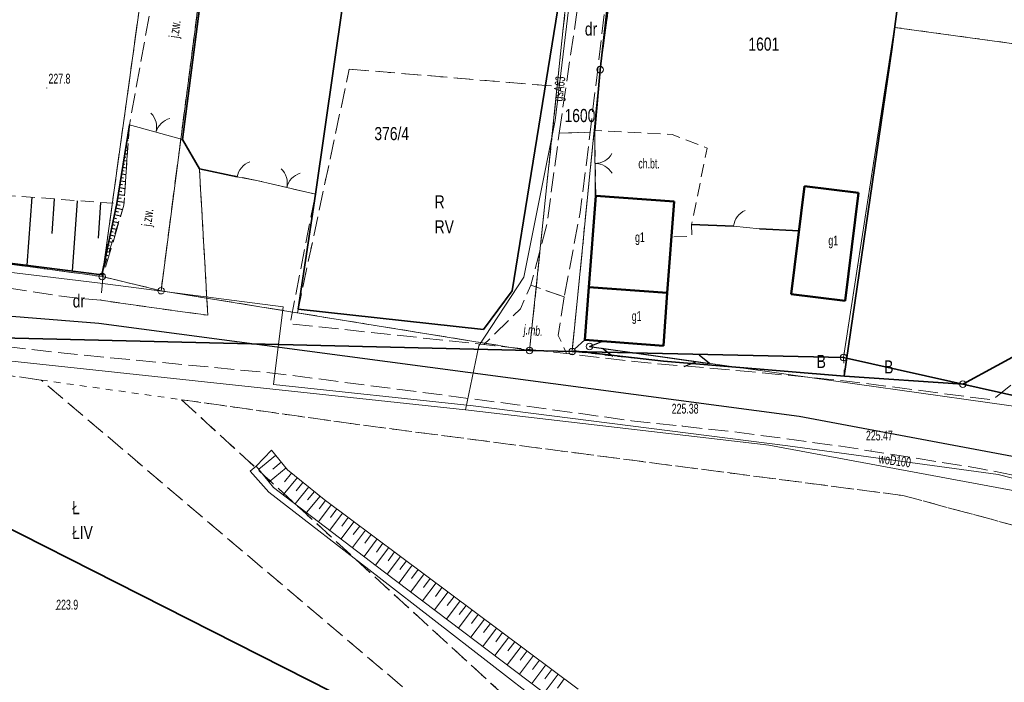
# Model space of a CAD drawing. Header units: metres. Extents: x 6590050 to 6616701, y 5542928 to 5566958.
# Tile 14 of 48: x 6598517 to 6598592, y 5546712 to 5546763. Entities that reach past the tile are written whole.
import ezdxf
from ezdxf.enums import TextEntityAlignment as Align

# ---------------------------------------------------------------- set-up
doc = ezdxf.new("R2010")
doc.units = ezdxf.units.M
doc.header["$MEASUREMENT"] = 0
for name, pattern in [('1.0_0.5', [1.5, 1, -0.5]), ('1.5_0.5', [2, 1.5, -0.5]), ('219-500', [0]), ('egba01_500', [0]), ('egkk-500', [2, 1.5, -0.5]), ('egug-500', [1, 0.5, -0.5]), ('otob_500', [0]), ('otof_500', [0]), ('sutp_500', [0])]:
    doc.linetypes.add(name, pattern=pattern)
doc.layers.get('0').update_dxf_attribs({"color": 2, "linetype": 'CONTINUOUS', "lineweight": 5})
for name, color, linetype in [('000 Inne (niezydentyfikowane)', 7, 'CONTINUOUS'), ('202-punkt graniczny', 7, 'CONTINUOUS'), ('203-punkt graniczny', 7, 'CONTINUOUS'), ('209-oznaczenie konturu klasyfikacyjnego', 7, 'CONTINUOUS'), ('210-oznaczenie konturu użytku gruntowego', 7, 'CONTINUOUS'), ('211-numer działki ewidencyjnej', 7, 'CONTINUOUS'), ('217-kontur klasyfikacyjny', 7, 'CONTINUOUS'), ('218-kontur użytku gruntowego', 7, 'CONTINUOUS'), ('219-działka ewidencyjna', 7, 'CONTINUOUS'), ('312-budynek ewidencyjny', 7, 'CONTINUOUS'), ('312-oznaczenie budynku ewidencyjnego-Atr117', 7, 'CONTINUOUS'), ('brama', 7, 'CONTINUOUS'), ('chodnik', 7, 'CONTINUOUS'), ('chodnik-Atr17', 7, 'CONTINUOUS'), ('furtka', 7, 'CONTINUOUS'), ('Granica arkusza mapy', 7, 'CONTINUOUS'), ('jezdnia', 7, 'CONTINUOUS'), ('jezdnia-Atr17', 7, 'CONTINUOUS'), ('ogrodzenie trwałe', 7, 'CONTINUOUS'), ('Oś ulicy', 7, 'CONTINUOUS'), ('pikieta naturalna', 7, 'CONTINUOUS'), ('pikieta naturalna-Atr2', 7, 'CONTINUOUS'), ('pikieta sztuczna', 7, 'CONTINUOUS'), ('pikieta sztuczna-Atr2', 7, 'CONTINUOUS'), ('przewód gazowy', 7, 'CONTINUOUS'), ('przewód gazowy-Atr1', 7, 'CONTINUOUS'), ('przewód telekomunikacyjny napowietrzny', 7, 'CONTINUOUS'), ('przewód wodociągowy', 7, 'CONTINUOUS'), ('przewód wodociągowy-Atr1', 7, 'CONTINUOUS'), ('skarpa nieumocniona', 7, 'CONTINUOUS'), ('skarpa umocniona', 7, 'CONTINUOUS'), ('słup przewodów napowietrznych', 7, 'CONTINUOUS'), ('woda płynąca', 7, 'CONTINUOUS')]:
    doc.layers.add(name, color=color, linetype=linetype)
doc.styles.get("Standard").update_dxf_attribs({"font": 'Working1250', "width": 0.75})
doc.linetypes.add('902-500', pattern='A,3.75,0,[1,ksztalty.shx,S=0.5,R=0,X=0,Y=0],3.75', length=7.5)

# ---------------------------------------------------------------- blocks, each defined once
blk = doc.blocks.new('202')
at = {"color": 0, "linetype": 'Continuous', "lineweight": 0}
blk.add_circle((0, 0), 0.25, dxfattribs=at)
blk = doc.blocks.new('203')
at = {"linetype": 'Continuous', "lineweight": 0}
h = blk.add_hatch(color=0, dxfattribs=at)
edge = h.paths.add_edge_path()
edge.add_arc((0, 0), 0.045, 0, 360)
blk = doc.blocks.new('PW01')
at = {"linetype": 'Continuous', "lineweight": 13}
h = blk.add_hatch(color=0, dxfattribs=at)
edge = h.paths.add_edge_path()
edge.add_arc((0, 0), 0.045, 0, 360)
blk = doc.blocks.new('US15')
at = {"color": 0, "linetype": 'Continuous', "lineweight": 13}
blk.add_circle((0, 0), 0.25, dxfattribs=at)
blk = doc.blocks.new('OK02')
at = {"color": 0, "linetype": 'Continuous', "lineweight": 0}
for centre, start, end in [((-1.5, 0), 0, 60), ((1.5, 0), 120, 180)]:
    blk.add_arc(centre, 1.5, start, end, dxfattribs=at)
blk = doc.blocks.new('OK04')
at = {"color": 0, "linetype": 'Continuous', "lineweight": 0}
blk.add_arc((1.5, 0.001), 1.5, 120, 180, dxfattribs=at)
blk = doc.blocks.new('SUTP')
at = {"color": 0, "linetype": 'Continuous'}
for p, q in [((0, 0), (0.866, 0.5)), ((0, 0), (9.232, 0)), ((1.866, -0.5), (1, 0)), ((7.366, -0.5), (8.232, 0)), ((9.232, 0), (8.366, 0.5))]:
    blk.add_line(p, q, dxfattribs=at)

msp = doc.modelspace()

# ---------------------------------------------------------------- linework, layer by layer
at = {"layer": '000 Inne (niezydentyfikowane)', "color": 7, "linetype": 'Continuous', "lineweight": 25, "flags": 128}
for points in [[(6598525.62, 5546753.99), (6598525.68, 5546753.98)], [(6598525.66, 5546754.25), (6598525.68, 5546754.25)], [(6598525.7, 5546754.51), (6598525.71, 5546754.51)], [(6598525.5, 5546753.21), (6598525.56, 5546753.2)], [(6598525.54, 5546753.47), (6598525.64, 5546753.46)], [(6598525.58, 5546753.73), (6598525.62, 5546753.73)], [(6598525.37, 5546752.44), (6598525.57, 5546752.4)], [(6598525.42, 5546752.69), (6598525.5, 5546752.68)], [(6598525.46, 5546752.95), (6598525.61, 5546752.93)], [(6598525.25, 5546751.66), (6598525.38, 5546751.64)], [(6598525.29, 5546751.92), (6598525.54, 5546751.88)], [(6598525.33, 5546752.18), (6598525.44, 5546752.16)], [(6598525.13, 5546750.88), (6598525.47, 5546750.83)], [(6598525.17, 5546751.14), (6598525.33, 5546751.11)], [(6598525.21, 5546751.4), (6598525.5, 5546751.35)], [(6598525, 5546750.1), (6598525.21, 5546750.07)], [(6598525.05, 5546750.36), (6598525.43, 5546750.3)], [(6598525.09, 5546750.62), (6598525.27, 5546750.59)], [(6598524.88, 5546749.32), (6598525.36, 5546749.25)], [(6598524.92, 5546749.58), (6598525.15, 5546749.55)], [(6598524.96, 5546749.84), (6598525.4, 5546749.77)], [(6598518.27, 5546749.1), (6598517.89, 5546743.91)], [(6598519.99, 5546748.98), (6598519.8, 5546746.33)], [(6598521.75, 5546748.84), (6598521.35, 5546743.47)], [(6598523.53, 5546748.71), (6598523.33, 5546745.98)], [(6598524.8, 5546748.81), (6598525.33, 5546748.72)], [(6598524.84, 5546749.06), (6598525.09, 5546749.03)], [(6598524.64, 5546748.03), (6598524.89, 5546747.98)], [(6598524.7, 5546748.29), (6598525.21, 5546748.18)], [(6598524.75, 5546748.55), (6598525.02, 5546748.49)], [(6598524.48, 5546747.26), (6598524.89, 5546747.18)], [(6598524.54, 5546747.52), (6598524.75, 5546747.47)], [(6598524.59, 5546747.78), (6598525.05, 5546747.68)], [(6598524.32, 5546746.49), (6598524.48, 5546746.46)], [(6598524.37, 5546746.75), (6598524.73, 5546746.67)], [(6598524.43, 5546747.01), (6598524.62, 5546746.97)], [(6598524.15, 5546745.72), (6598524.41, 5546745.67)], [(6598524.21, 5546745.98), (6598524.35, 5546745.95)], [(6598524.26, 5546746.24), (6598524.57, 5546746.17)], [(6598523.99, 5546744.95), (6598524.08, 5546744.93)], [(6598524.04, 5546745.21), (6598524.25, 5546745.17)], [(6598524.1, 5546745.47), (6598524.21, 5546745.44)], [(6598523.82, 5546744.18), (6598523.92, 5546744.16)], [(6598523.88, 5546744.44), (6598523.94, 5546744.43)], [(6598523.93, 5546744.7), (6598524.08, 5546744.66)], [(6598523.71, 5546743.67), (6598523.76, 5546743.66)], [(6598523.77, 5546743.93), (6598523.81, 5546743.92)]]:
    msp.add_lwpolyline(points, dxfattribs=at)
at = {"layer": '217-kontur klasyfikacyjny', "color": 92, "linetype": 'egkk-500', "lineweight": 18, "flags": 128}
for points in [[(6598534.3, 5546789.32), (6598528.14, 5546741.97)], [(6598584.12, 5546762.07), (6598586.95, 5546785.1)], [(6598564.73, 5546781.76), (6598561.65, 5546758.84)], [(6598558.37, 5546757.56), (6598560.35, 5546776.53)], [(6598523.65, 5546743.05), (6598528.04, 5546774.75)], [(6598580.22, 5546736.87), (6598584.12, 5546762.07)], [(6598538.54, 5546740.28), (6598542.5, 5546758.88)], [(6598542.5, 5546758.88), (6598558.37, 5546757.56)], [(6598561.65, 5546758.84), (6598559.51, 5546737.33)], [(6598556.26, 5546737.41), (6598558.37, 5546757.56)], [(6598496.39, 5546746.71), (6598523.65, 5546743.05)], [(6598523.65, 5546743.05), (6598528.14, 5546741.97)], [(6598528.14, 5546741.97), (6598538.54, 5546740.28)], [(6598555.71, 5546703.98), (6598484.65, 5546739.99)], [(6598518.98, 5546735.15), (6598484.65, 5546739.99)], [(6598538.54, 5546740.28), (6598556.26, 5546737.41)], [(6598559.51, 5546737.33), (6598580.22, 5546736.87)], [(6598555.71, 5546703.98), (6598518.98, 5546735.15)], [(6598529.7, 5546733.65), (6598560.31, 5546705.59)], [(6598542.82, 5546731.8), (6598529.7, 5546733.65)], [(6598584.74, 5546726.34), (6598542.82, 5546731.8)], [(6598628.29, 5546714.62), (6598584.74, 5546726.34)]]:
    msp.add_lwpolyline(points, dxfattribs=at)
at = {"layer": '218-kontur użytku gruntowego', "color": 3, "linetype": 'egug-500', "lineweight": 18, "flags": 128}
for points in [[(6598534.3, 5546789.32), (6598528.14, 5546741.97)], [(6598584.12, 5546762.07), (6598586.95, 5546785.1)], [(6598564.73, 5546781.76), (6598561.65, 5546758.84)], [(6598558.37, 5546757.56), (6598560.35, 5546776.53)], [(6598523.65, 5546743.05), (6598528.04, 5546774.75)], [(6598580.22, 5546736.87), (6598584.12, 5546762.07)], [(6598584.12, 5546762.07), (6598602.94, 5546759.48)], [(6598538.54, 5546740.28), (6598542.5, 5546758.88)], [(6598542.5, 5546758.88), (6598558.37, 5546757.56)], [(6598561.65, 5546758.84), (6598559.51, 5546737.33)], [(6598556.26, 5546737.41), (6598558.37, 5546757.56)], [(6598496.39, 5546746.71), (6598523.65, 5546743.05)], [(6598523.65, 5546743.05), (6598528.14, 5546741.97)], [(6598528.14, 5546741.97), (6598538.54, 5546740.28)], [(6598555.71, 5546703.98), (6598484.65, 5546739.99)], [(6598484.65, 5546739.99), (6598518.98, 5546735.15)], [(6598538.54, 5546740.28), (6598556.26, 5546737.41)], [(6598515.16, 5546738.4), (6598556.26, 5546737.41)], [(6598556.26, 5546737.41), (6598559.51, 5546737.33)], [(6598559.51, 5546737.33), (6598580.22, 5546736.87)], [(6598566.48, 5546736.58), (6598559.51, 5546737.33)], [(6598580.3, 5546735.44), (6598566.48, 5546736.58)], [(6598580.3, 5546735.44), (6598580.22, 5546736.87)], [(6598580.22, 5546736.87), (6598589.33, 5546734.83)], [(6598518.98, 5546735.15), (6598529.7, 5546733.65)], [(6598555.71, 5546703.98), (6598518.98, 5546735.15)], [(6598589.33, 5546734.83), (6598580.3, 5546735.44)], [(6598599.17, 5546732.63), (6598589.33, 5546734.83)], [(6598529.7, 5546733.65), (6598542.82, 5546731.8)], [(6598560.31, 5546705.59), (6598529.7, 5546733.65)], [(6598542.82, 5546731.8), (6598584.74, 5546726.34)], [(6598584.74, 5546726.34), (6598628.29, 5546714.62)]]:
    msp.add_lwpolyline(points, dxfattribs=at)
at = {"layer": '219-działka ewidencyjna', "color": 7, "linetype": '219-500', "lineweight": 18, "flags": 128}
for points in [[(6598534.3, 5546789.32), (6598528.14, 5546741.97)], [(6598561.25, 5546785.15), (6598556.26, 5546737.41)], [(6598586.95, 5546785.1), (6598584.12, 5546762.07)], [(6598564.73, 5546781.76), (6598561.65, 5546758.84)], [(6598528.04, 5546774.75), (6598523.65, 5546743.05)], [(6598580.22, 5546736.87), (6598584.12, 5546762.07)], [(6598602.94, 5546759.48), (6598584.12, 5546762.07)], [(6598561.65, 5546758.84), (6598559.51, 5546737.33)], [(6598523.65, 5546743.05), (6598496.39, 5546746.71)], [(6598528.14, 5546741.97), (6598523.65, 5546743.05)], [(6598556.26, 5546737.41), (6598528.14, 5546741.97)], [(6598484.65, 5546739.99), (6598555.71, 5546703.98)], [(6598503.16, 5546738.69), (6598556.26, 5546737.41)], [(6598556.26, 5546737.41), (6598559.51, 5546737.33)], [(6598559.51, 5546737.33), (6598580.22, 5546736.87)], [(6598580.22, 5546736.87), (6598589.33, 5546734.83)], [(6598589.33, 5546734.83), (6598599.17, 5546732.63)]]:
    msp.add_lwpolyline(points, dxfattribs=at)
at = {"layer": '312-budynek ewidencyjny', "color": 7, "linetype": 'Continuous', "lineweight": 50, "flags": 128}
for points in [[(6598576.23, 5546741.71), (6598577.25, 5546749.95)], [(6598577.25, 5546749.95), (6598581.37, 5546749.44)], [(6598581.37, 5546749.44), (6598580.35, 5546741.2)], [(6598560.79, 5546742.24), (6598561.31, 5546749.22)], [(6598561.31, 5546749.22), (6598567.29, 5546748.78)], [(6598567.29, 5546748.78), (6598566.77, 5546741.8)], [(6598560.49, 5546738.21), (6598560.79, 5546742.24)], [(6598566.77, 5546741.8), (6598560.79, 5546742.24)], [(6598560.79, 5546742.24), (6598566.77, 5546741.8)], [(6598566.77, 5546741.8), (6598566.47, 5546737.76)], [(6598580.35, 5546741.2), (6598576.23, 5546741.71)], [(6598566.47, 5546737.76), (6598560.49, 5546738.21)]]:
    msp.add_lwpolyline(points, dxfattribs=at)
at = {"layer": 'brama', "color": 7, "linetype": 'otob_500', "lineweight": 18, "flags": 128}
for points in [[(6598525.72, 5546754.62), (6598529.78, 5546753.5)], [(6598561.24, 5546754.19), (6598561.27, 5546749.17)], [(6598535.55, 5546750.36), (6598539.92, 5546749.33)]]:
    msp.add_lwpolyline(points, dxfattribs=at)
at = {"layer": 'chodnik', "color": 7, "linetype": '1.0_0.5', "lineweight": 18, "flags": 128}
msp.add_lwpolyline([(6598561.31, 5546749.22), (6598561.24, 5546754.19), (6598567.14, 5546753.89), (6598569.82, 5546752.86), (6598568.62, 5546747.02), (6598568.66, 5546746.12), (6598567.09, 5546746.07), (6598567.29, 5546748.78)], close=True, dxfattribs=at)
at = {"layer": 'furtka', "color": 7, "linetype": 'otof_500', "lineweight": 18, "flags": 128}
for points in [[(6598533.94, 5546750.65), (6598535.55, 5546750.36)], [(6598571.83, 5546746.89), (6598573.8, 5546746.68)]]:
    msp.add_lwpolyline(points, dxfattribs=at)
at = {"layer": 'Granica arkusza mapy', "color": 94, "linetype": 'egba01_500', "lineweight": 35, "flags": 128}
for points in [[(6598402.93, 5546771.26), (6598402.84, 5546752.33), (6598403.44, 5546744.93), (6598408.45, 5546745), (6598413.22, 5546745.06), (6598419.79, 5546745.15), (6598425.35, 5546745.23), (6598425.3, 5546747.21), (6598436.6, 5546748.43), (6598448.95, 5546750.64), (6598448.82, 5546748.78), (6598484.58, 5546744.73), (6598484.65, 5546739.99), (6598503.16, 5546738.69), (6598556.26, 5546737.41), (6598559.51, 5546737.33), (6598580.22, 5546736.87), (6598619.46, 5546728.09), (6598625.21, 5546726.28), (6598631.8, 5546723.19), (6598657.76, 5546711.28), (6598659.55, 5546710.22), (6598660.11, 5546709.71), (6598663.17, 5546706.96), (6598665.59, 5546703.83), (6598673.26, 5546700.21), (6598673.4, 5546700.14), (6598686.51, 5546692.58), (6598686.67, 5546692.47), (6598699.74, 5546683.89), (6598700.06, 5546681.29), (6598704.45, 5546675.03), (6598709.9, 5546667.04), (6598713.49, 5546663.49), (6598715.81, 5546662.32), (6598721.06, 5546661.97), (6598723.54, 5546662.5), (6598725.76, 5546656.88), (6598728.93, 5546655.42), (6598735.15, 5546655.33), (6598735.28, 5546648.97), (6598738.06, 5546612.75), (6598749.82, 5546581.81), (6598768.84, 5546553.14), (6598774.93, 5546535.66), (6598777.86, 5546520.25), (6598782.3, 5546521.27), (6598782.13, 5546522.43), (6598785.21, 5546523.35), (6598800.17, 5546522.43), (6598814.13, 5546519.78), (6598827.5, 5546517.2), (6598842.07, 5546514.97), (6598856.81, 5546513.4), (6598871.66, 5546512.04), (6598881.55, 5546511.14), (6598884.89, 5546509.45), (6598886.17, 5546508.8), (6598897.83, 5546501.54), (6598935.76, 5546845.75), (6598942.54, 5546901.07), (6598928.23, 5546904.71), (6598914.25, 5546908.39), (6598900.67, 5546911.81), (6598886.64, 5546915.27), (6598873.71, 5546918.44), (6598857.91, 5546922.31), (6598843.28, 5546925.78), (6598830.25, 5546928.98), (6598829.98, 5546927.77), (6598825.5, 5546928.77), (6598789.39, 5546937.46), (6598780.26, 5546939.97), (6598774, 5546940.85), (6598760.25, 5546944.16), (6598743.85, 5546947.84), (6598702.41, 5546958.08), (6598697.19, 5546959.46), (6598666.86, 5546967.19), (6598662.71, 5546968.35), (6598640.32, 5546974.04), (6598621.95, 5546979.01), (6598597.57, 5546984.93), (6598590.54, 5546986.88), (6598574.7, 5546990.88), (6598572.09, 5546991.36), (6598569.57, 5546992.19), (6598569.66, 5546993.64), (6598554.59, 5546999.3), (6598553.92, 5546995.76), (6598541.29, 5546917.71), (6598526.98, 5546918.86), (6598523.6, 5546919.2), (6598516.7, 5546873.63), (6598511.31, 5546837.53), (6598504.48, 5546838.47), (6598491.87, 5546840.2), (6598488.04, 5546840.83), (6598467.08, 5546839.42), (6598477.79, 5546903.86), (6598479.83, 5546916.56), (6598459.77, 5546920.11), (6598457.33, 5546907.05), (6598448.92, 5546871.64), (6598439.59, 5546873.32), (6598451.86, 5546925.53), (6598454.44, 5546936.54), (6598446.75, 5546937.72), (6598449.23, 5546949.01), (6598436.94, 5546951.46), (6598421.84, 5546876.29), (6598409.98, 5546878.19), (6598403.26, 5546836.82), (6598403.04, 5546793.2), (6598403, 5546785.03), (6598402.97, 5546778.61)], [(6598401.77, 5546503.76), (6598405.69, 5546500.5), (6598410.15, 5546502.25), (6598420.01, 5546506.1), (6598422.15, 5546502.83), (6598424.8, 5546500.13), (6598444.46, 5546501.7), (6598474.28, 5546533.99), (6598488.18, 5546527.82), (6598494.18, 5546525.15), (6598501.73, 5546521.8), (6598514.64, 5546506.55), (6598560.33, 5546580.15), (6598567.18, 5546578.88), (6598581.11, 5546589.98), (6598598.89, 5546617.17), (6598617.99, 5546628.34), (6598618.2, 5546651.1), (6598584.73, 5546671.72), (6598576.51, 5546683.67), (6598567.87, 5546696.21), (6598566.18, 5546698.67), (6598555.71, 5546703.98), (6598484.65, 5546739.99), (6598452.79, 5546689.81), (6598434.7, 5546661.32), (6598408.95, 5546623.91), (6598410.04, 5546609.49), (6598427.13, 5546588.5), (6598428.51, 5546586.8), (6598442.7, 5546579.52), (6598456.34, 5546572.53), (6598415.79, 5546514.91), (6598402.02, 5546509.67), (6598404.32, 5546507.62), (6598406.57, 5546505.57)]]:
    msp.add_lwpolyline(points, close=True, dxfattribs=at)
at = {"layer": 'jezdnia', "color": 7, "linetype": '1.5_0.5', "lineweight": 18, "flags": 128}
for points in [[(6598558.52, 5546754), (6598561.07, 5546771.41), (6598562.79, 5546787.41), (6598561.59, 5546788.84), (6598566.19, 5546788.5), (6598564.5, 5546782.18), (6598562.58, 5546768.37), (6598560.89, 5546754.07)], [(6598531.07, 5546751.26), (6598531.71, 5546740.09), (6598523.54, 5546741.24), (6598523.73, 5546743.15), (6598525.31, 5546748.49), (6598525.72, 5546754.62), (6598528.3, 5546768.86), (6598531.69, 5546768.25), (6598529.78, 5546753.5)], [(6598558.91, 5546741.5), (6598556.36, 5546742.38), (6598557.6, 5546747.1), (6598558.52, 5546754), (6598560.89, 5546754.07), (6598560.12, 5546747.94)], [(6598291.09, 5546711.93), (6598293.34, 5546712.66), (6598295.74, 5546713.62), (6598305.82, 5546719.1), (6598305.79, 5546721.36), (6598310.47, 5546724.1), (6598311.96, 5546722.32), (6598318.56, 5546725.06), (6598318.88, 5546728.5), (6598323.66, 5546729.81), (6598324.77, 5546727.26), (6598345.85, 5546733.46), (6598363.75, 5546737.24), (6598364.35, 5546741.06), (6598368.84, 5546741.8), (6598370.16, 5546738.08), (6598374.51, 5546738.68), (6598380.85, 5546745.44), (6598383.92, 5546744.38), (6598383.15, 5546739.5), (6598402.86, 5546741.28), (6598437.76, 5546745.73), (6598441.02, 5546752.02), (6598446.45, 5546752.14), (6598447.57, 5546746.98), (6598460.85, 5546747.28), (6598477.08, 5546746.42), (6598478.19, 5546749.34), (6598484.22, 5546748.8), (6598484.46, 5546745.66), (6598488.96, 5546745.2), (6598494.58, 5546744.63), (6598509.52, 5546743.01), (6598514.28, 5546742.49), (6598521.16, 5546741.47), (6598523.54, 5546741.24), (6598531.71, 5546740.09), (6598531.07, 5546751.26), (6598535.55, 5546750.36), (6598539.92, 5546749.33), (6598537.98, 5546739.45), (6598552.77, 5546737.86), (6598559.09, 5546737.17), (6598565.02, 5546736.48), (6598572.97, 5546735.81), (6598580.67, 5546735.05), (6598591.6, 5546733.63), (6598593.98, 5546735.55), (6598596.98, 5546738.5), (6598600.44, 5546735.31), (6598598.65, 5546732.17), (6598608, 5546729.84), (6598621.87, 5546726.01), (6598625.4, 5546724.84), (6598627.06, 5546727.51), (6598630.31, 5546726.12), (6598630.89, 5546722.81), (6598637.06, 5546719.82), (6598645.86, 5546715.45), (6598652.12, 5546711.97), (6598653.2, 5546712.66), (6598656.33, 5546711.66), (6598657.6, 5546711.15), (6598659.54, 5546710.09), (6598663.08, 5546707.05), (6598662.56, 5546705.34), (6598665.43, 5546703.41), (6598672.11, 5546699.89), (6598673.28, 5546700.21), (6598679.18, 5546697), (6598683.27, 5546694.52), (6598686.44, 5546692.65), (6598686, 5546691.52), (6598693.71, 5546685.22), (6598698.31, 5546680.35), (6598704.25, 5546673.7), (6598706.65, 5546670.4), (6598710.17, 5546665.7), (6598714.02, 5546662.43), (6598718.92, 5546660.51), (6598723.03, 5546660.42), (6598729.6, 5546660.94), (6598735.35, 5546662.17), (6598739.77, 5546664.38), (6598741.99, 5546666.94), (6598744.49, 5546671.55), (6598745.86, 5546680.44), (6598747.61, 5546702.72), (6598751.56, 5546701.87), (6598749.76, 5546680.33), (6598748.88, 5546673.75), (6598746.6, 5546659.18), (6598739.25, 5546654.38), (6598732.66, 5546655.31), (6598719.48, 5546655.24), (6598718.82, 5546655.52), (6598713.6, 5546657.38), (6598707.08, 5546661.9), (6598701.92, 5546667.4), (6598696.22, 5546674.71), (6598689.9, 5546681.54), (6598675.65, 5546691.94), (6598660.49, 5546701.57), (6598652.14, 5546707.42), (6598643.72, 5546711.95), (6598634.39, 5546716.19), (6598626.4, 5546719.32), (6598614.85, 5546722.85), (6598604.49, 5546725.66), (6598590.59, 5546728.4), (6598580.02, 5546730.1), (6598572.26, 5546731.15), (6598564.05, 5546732.04), (6598555.31, 5546733.27), (6598536.88, 5546735.66), (6598520.74, 5546737.19), (6598513.36, 5546738.04), (6598509.04, 5546738.49), (6598497.49, 5546739.71), (6598480.43, 5546741.45), (6598469.58, 5546742.17), (6598459.32, 5546742.59), (6598448.87, 5546742.27), (6598440.17, 5546741.51), (6598430.11, 5546740.04), (6598413.49, 5546737.6), (6598401.77, 5546736.51), (6598391.68, 5546735.64), (6598381.1, 5546734.8), (6598371.81, 5546733.63), (6598360.64, 5546731.93), (6598352.87, 5546730.22), (6598340.04, 5546726.9), (6598326.4, 5546722.75), (6598313.92, 5546717.69), (6598294.1, 5546707.33)], [(6598558.91, 5546741.5), (6598558.45, 5546738.54), (6598559.09, 5546737.17), (6598552.77, 5546737.86), (6598555.56, 5546740.59), (6598556.36, 5546742.38)]]:
    msp.add_lwpolyline(points, close=True, dxfattribs=at)
at = {"layer": 'ogrodzenie trwałe', "color": 7, "linetype": '902-500', "lineweight": 35, "flags": 128}
for points in [[(6598499.67, 5546786.7), (6598498, 5546767.58), (6598496.58, 5546750.75), (6598496.32, 5546746.65), (6598509.37, 5546744.99), (6598523.61, 5546743.18), (6598524.77, 5546748.62), (6598525.72, 5546754.62)], [(6598586.96, 5546783.68), (6598583.91, 5546760.38)], [(6598552.74, 5546739.01), (6598554.93, 5546741.97), (6598559.29, 5546768.86), (6598559.28, 5546770.99), (6598558.89, 5546772.1)], [(6598561.24, 5546754.19), (6598561.65, 5546758.84), (6598562.94, 5546770.29)], [(6598531.69, 5546768.25), (6598529.78, 5546753.5)], [(6598539.92, 5546749.33), (6598542.02, 5546763.87)], [(6598580.27, 5546735.46), (6598583.91, 5546760.38)], [(6598529.78, 5546753.5), (6598531.07, 5546751.26), (6598533.94, 5546750.65)], [(6598538.6, 5546740.55), (6598539.92, 5546749.33)], [(6598568.62, 5546747.02), (6598571.83, 5546746.89)], [(6598573.8, 5546746.68), (6598576.83, 5546746.55)], [(6598538.6, 5546740.55), (6598552.74, 5546739.01)], [(6598580.3, 5546735.44), (6598589.33, 5546734.83), (6598594.55, 5546737.68), (6598594.9, 5546739.23)], [(6598559.68, 5546737.51), (6598560.49, 5546738.21)], [(6598559.61, 5546737.38), (6598566.48, 5546736.58), (6598580.3, 5546735.44)]]:
    msp.add_lwpolyline(points, dxfattribs=at)
at = {"layer": 'Oś ulicy', "color": 5, "linetype": 'Continuous', "lineweight": 25, "flags": 128}
msp.add_lwpolyline([(6598277.41, 5546703.71), (6598324.06, 5546724.6), (6598371.24, 5546736.05), (6598456.58, 5546744.85), (6598523.4, 5546739.49), (6598576.83, 5546732.39), (6598620.78, 5546724.14), (6598645.8, 5546713.07), (6598677.12, 5546694.04), (6598697.31, 5546678.03), (6598710, 5546661.39), (6598718.06, 5546657.9), (6598738.42, 5546651.82), (6598746.62, 5546682.36), (6598758.01, 5546805.57), (6598776.59, 5546944.83)], dxfattribs=at)
at = {"layer": 'przewód gazowy', "color": 52, "linetype": 'Continuous', "lineweight": 18, "flags": 128}
for points in [[(6598551.36, 5546732.87), (6598552.38, 5546737.77), (6598555.82, 5546743.01), (6598558.22, 5546754.96), (6598559.58, 5546766.39), (6598562.05, 5546787.65), (6598560.82, 5546789.1), (6598561.27, 5546795.77), (6598563.1, 5546796.83), (6598563.54, 5546830.24), (6598562.39, 5546831.94), (6598548.17, 5546833.02), (6598550.79, 5546852.92), (6598552.94, 5546872.45)], [(6598551.36, 5546732.87), (6598574.52, 5546730.18), (6598616.84, 5546722.32), (6598638.41, 5546713.77), (6598658.85, 5546701.15), (6598676.93, 5546690.23), (6598696.95, 5546673.54), (6598704.58, 5546662.67), (6598719.89, 5546654.4), (6598729.8, 5546653.55), (6598729.45, 5546660.06), (6598736.36, 5546667.46), (6598741.08, 5546674.95), (6598743.2, 5546690.45), (6598745.49, 5546691.66), (6598746.14, 5546712.66), (6598749.3, 5546734.13), (6598750.05, 5546775.58), (6598754.2, 5546796.63), (6598754.64, 5546805.1)], [(6598372.27, 5546732.52), (6598405.59, 5546736.03), (6598437.34, 5546740.56), (6598473.6, 5546741.23), (6598551.36, 5546732.87)]]:
    msp.add_lwpolyline(points, dxfattribs=at)
at = {"layer": 'przewód telekomunikacyjny napowietrzny', "color": 30, "linetype": 'sutp_500', "lineweight": 18, "flags": 128}
msp.add_lwpolyline([(6598560.84, 5546737.71), (6598606.38, 5546731.3)], dxfattribs=at)
at = {"layer": 'przewód wodociągowy', "color": 5, "linetype": 'Continuous', "lineweight": 18, "flags": 128}
msp.add_lwpolyline([(6598696.33, 5546670.97), (6598691.83, 5546678.69), (6598680.56, 5546687.95), (6598657.4, 5546702.81), (6598641.45, 5546711.54), (6598631.11, 5546716.47), (6598613.22, 5546722.53), (6598592.02, 5546727.94), (6598575.97, 5546730.12), (6598551.95, 5546733.17), (6598536.73, 5546734.8), (6598537.47, 5546740.73), (6598523.29, 5546742.58), (6598494.52, 5546746.02), (6598492.19, 5546746.8), (6598473.76, 5546747.56), (6598453.52, 5546748.38), (6598414.71, 5546744.27), (6598383.82, 5546742.04), (6598374.87, 5546741.49), (6598364.62, 5546739.1), (6598346.17, 5546734.02), (6598312.98, 5546724), (6598278.04, 5546736.76)], dxfattribs=at)
at = {"layer": 'skarpa nieumocniona', "color": 7, "linetype": '1.0_0.5', "lineweight": 18, "flags": 128}
for points in [[(6598524.77, 5546748.62), (6598525.72, 5546754.62), (6598525.31, 5546748.49), (6598523.61, 5546743.18)], [(6598524.77, 5546748.62), (6598525.72, 5546754.62), (6598525.31, 5546748.49), (6598523.61, 5546743.18)], [(6598496.58, 5546750.75), (6598513.07, 5546749.49), (6598524.77, 5546748.62), (6598523.61, 5546743.18), (6598509.37, 5546744.99), (6598496.32, 5546746.65)], [(6598496.58, 5546750.75), (6598513.07, 5546749.49), (6598524.77, 5546748.62), (6598523.61, 5546743.18), (6598509.37, 5546744.99), (6598496.32, 5546746.65)]]:
    msp.add_lwpolyline(points, close=True, dxfattribs=at)
at = {"layer": 'skarpa umocniona', "color": 7, "linetype": 'Continuous', "lineweight": 18, "flags": 128}
for points in [[(6598558.13, 5546710.7), (6598545.1, 5546720.57), (6598536.71, 5546726.96), (6598535.39, 5546728.58), (6598536.56, 5546729.79), (6598537.79, 5546728.3), (6598540.59, 5546726.03), (6598550.13, 5546718.92), (6598559.96, 5546711.56)], [(6598558.13, 5546710.7), (6598545.1, 5546720.57), (6598536.71, 5546726.96), (6598535.39, 5546728.58), (6598536.56, 5546729.79), (6598537.79, 5546728.3), (6598540.59, 5546726.03), (6598550.13, 5546718.92), (6598559.96, 5546711.56)], [(6598536.88, 5546729.4), (6598535.59, 5546728.34)], [(6598537.68, 5546728.44), (6598536.38, 5546727.37)], [(6598537.3, 5546728.89), (6598536.66, 5546728.35)], [(6598538.54, 5546727.7), (6598537.47, 5546726.38)], [(6598538.09, 5546728.05), (6598537.56, 5546727.39)], [(6598539.41, 5546726.99), (6598538.37, 5546725.7)], [(6598538.97, 5546727.34), (6598538.45, 5546726.69)], [(6598540.27, 5546726.29), (6598539.24, 5546725.03)], [(6598539.84, 5546726.64), (6598539.32, 5546726)], [(6598541.12, 5546725.63), (6598540.16, 5546724.33)], [(6598540.69, 5546725.95), (6598540.21, 5546725.31)], [(6598541.56, 5546725.31), (6598541.07, 5546724.66)], [(6598541.99, 5546724.99), (6598541.02, 5546723.68)], [(6598542.43, 5546724.66), (6598541.94, 5546724.01)], [(6598542.86, 5546724.34), (6598541.88, 5546723.02)], [(6598543.3, 5546724.01), (6598542.81, 5546723.35)], [(6598543.74, 5546723.68), (6598542.75, 5546722.36)], [(6598544.62, 5546723.02), (6598543.63, 5546721.69)], [(6598544.18, 5546723.35), (6598543.68, 5546722.69)], [(6598545.51, 5546722.36), (6598544.51, 5546721.02)], [(6598545.07, 5546722.69), (6598544.57, 5546722.02)], [(6598546.41, 5546721.69), (6598545.4, 5546720.34)], [(6598545.96, 5546722.03), (6598545.46, 5546721.35)], [(6598547.31, 5546721.02), (6598546.3, 5546719.66)], [(6598546.86, 5546721.36), (6598546.35, 5546720.68)], [(6598548.22, 5546720.35), (6598547.2, 5546718.98)], [(6598547.76, 5546720.68), (6598547.25, 5546720)], [(6598548.67, 5546720.01), (6598548.16, 5546719.32)], [(6598549.13, 5546719.67), (6598548.1, 5546718.29)], [(6598549.58, 5546719.33), (6598549.07, 5546718.64)], [(6598550.04, 5546718.99), (6598549.01, 5546717.61)], [(6598550.5, 5546718.64), (6598549.98, 5546717.95)], [(6598550.96, 5546718.3), (6598549.93, 5546716.91)], [(6598551.42, 5546717.95), (6598550.9, 5546717.26)], [(6598551.88, 5546717.61), (6598550.84, 5546716.22)], [(6598552.35, 5546717.26), (6598551.83, 5546716.57)], [(6598552.81, 5546716.91), (6598551.77, 5546715.52)], [(6598553.27, 5546716.57), (6598552.75, 5546715.87)], [(6598553.74, 5546716.22), (6598552.69, 5546714.82)], [(6598554.67, 5546715.52), (6598553.62, 5546714.12)], [(6598554.2, 5546715.87), (6598553.68, 5546715.17)], [(6598555.61, 5546714.82), (6598554.55, 5546713.41)], [(6598555.14, 5546715.17), (6598554.61, 5546714.47)], [(6598556.55, 5546714.12), (6598555.49, 5546712.7)], [(6598556.08, 5546714.47), (6598555.55, 5546713.76)], [(6598557.49, 5546713.41), (6598556.43, 5546711.99)], [(6598557.02, 5546713.76), (6598556.49, 5546713.05)], [(6598558.44, 5546712.7), (6598557.37, 5546711.28)], [(6598557.96, 5546713.06), (6598557.43, 5546712.34)], [(6598558.91, 5546712.34), (6598558.38, 5546711.63)]]:
    msp.add_lwpolyline(points, dxfattribs=at)
at = {"layer": 'woda płynąca', "color": 141, "linetype": 'Continuous', "lineweight": 18, "flags": 128}
msp.add_lwpolyline([(6598557.38, 5546710.32), (6598544.79, 5546720.09), (6598536.36, 5546726.59), (6598534.93, 5546728.2), (6598535.39, 5546728.58), (6598536.71, 5546726.96), (6598545.1, 5546720.57), (6598558.13, 5546710.7)], dxfattribs=at)

# ---------------------------------------------------------------- block references
at = {"layer": '202-punkt graniczny', "color": 7, "linetype": 'Continuous', "lineweight": 18}
for p in [(6598561.65, 5546758.84), (6598523.65, 5546743.05), (6598528.14, 5546741.97), (6598556.26, 5546737.41), (6598559.51, 5546737.33), (6598580.22, 5546736.87), (6598589.33, 5546734.83)]:
    msp.add_blockref('202', p, dxfattribs=at)
at = {"layer": '203-punkt graniczny', "color": 7, "linetype": 'Continuous', "lineweight": 18}
msp.add_blockref('203', (6598584.12, 5546762.07), dxfattribs=at)
at = {"layer": 'brama', "color": 7, "linetype": 'Continuous', "lineweight": 18}
for p, rotation in [((6598527.75, 5546754.06), 344.578), ((6598561.255, 5546751.68), 270.342), ((6598537.735, 5546749.845), 346.7380000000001)]:
    msp.add_blockref('OK02', p, dxfattribs=dict(at, rotation=rotation))
at = {"layer": 'furtka', "color": 7, "linetype": 'Continuous', "lineweight": 18}
for p, rotation in [((6598533.94, 5546750.65), 349.789), ((6598571.83, 5546746.89), 353.915)]:
    msp.add_blockref('OK04', p, dxfattribs=dict(at, rotation=rotation))
at = {"layer": 'pikieta naturalna', "color": 7, "linetype": 'Continuous', "lineweight": 13}
for p in [(6598519.43, 5546757.44), (6598520.14, 5546717.63)]:
    msp.add_blockref('PW01', p, dxfattribs=at)
at = {"layer": 'pikieta sztuczna', "color": 7, "linetype": 'Continuous', "lineweight": 13}
for p in [(6598567.9, 5546731.66), (6598582.33, 5546729.81)]:
    msp.add_blockref('PW01', p, dxfattribs=at)
at = {"layer": 'przewód telekomunikacyjny napowietrzny', "color": 30, "linetype": 'Continuous', "lineweight": 18, "rotation": 351.9880000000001}
msp.add_blockref('SUTP', (6598560.84, 5546737.71), dxfattribs=at)
at = {"layer": 'słup przewodów napowietrznych', "color": 7, "linetype": 'Continuous', "lineweight": 18}
msp.add_blockref('US15', (6598560.84, 5546737.71), dxfattribs=at)

# ---------------------------------------------------------------- texts
at = {"layer": '209-oznaczenie konturu klasyfikacyjnego', "color": 92, "linetype": 'Continuous', "lineweight": 18, "width": 0.79}
for s, p in [('RV', (6598549.02, 5546747.35)), ('ŁIV', (6598521.35, 5546724.01))]:
    msp.add_text(s, height=1, dxfattribs=at).set_placement(p, align=Align.TOP_LEFT)
at = {"layer": '210-oznaczenie konturu użytku gruntowego', "color": 3, "linetype": 'Continuous', "lineweight": 18, "width": 0.79}
for s, p in [('dr', (6598560.48, 5546761.44)), ('R', (6598549.02, 5546748.25)), ('dr', (6598521.4, 5546740.69)), ('B', (6598578.17, 5546736.07)), ('B', (6598583.32, 5546735.65)), ('Ł', (6598521.35, 5546724.91))]:
    msp.add_text(s, height=1, dxfattribs=at).set_placement(p)
at = {"layer": '211-numer działki ewidencyjnej', "color": 7, "linetype": 'Continuous', "lineweight": 18, "width": 0.79}
for s, p in [('1601', (6598572.96, 5546761.29)), ('1600', (6598558.93, 5546755.84)), ('376/4', (6598544.42, 5546754.46))]:
    msp.add_text(s, height=1, dxfattribs=at).set_placement(p, align=Align.TOP_LEFT)
at = {"layer": '312-oznaczenie budynku ewidencyjnego-Atr117', "color": 7, "width": 0.667}
for p in [(6598564.31, 5546745.68), (6598579.06, 5546745.43), (6598564.06, 5546739.66)]:
    msp.add_text('g1', height=0.75, dxfattribs=at).set_placement(p)
at = {"layer": 'chodnik-Atr17', "color": 7, "width": 0.667}
msp.add_text('ch.bt.', height=0.75, dxfattribs=at).set_placement((6598564.56, 5546751.3))
at = {"layer": 'jezdnia-Atr17', "color": 7, "width": 0.667}
for s, rotation, p in [('j.zw.', 82.622, (6598529.47, 5546761.23)), ('j.zw.', 82.622, (6598527.39, 5546746.85)), ('j.mb.', 353.769, (6598555.78, 5546738.65))]:
    msp.add_text(s, height=0.75, rotation=rotation, dxfattribs=at).set_placement(p)
at = {"layer": 'pikieta naturalna-Atr2', "color": 7, "width": 0.667}
for s, p in [('227.8', (6598519.55, 5546757.78)), ('223.9', (6598520.14, 5546717.63))]:
    msp.add_text(s, height=0.75, dxfattribs=at).set_placement(p)
at = {"layer": 'pikieta sztuczna-Atr2', "color": 7, "width": 0.667}
for s, p in [('225.38', (6598567.11, 5546732.59)), ('225.47', (6598581.93, 5546730.54))]:
    msp.add_text(s, height=0.75, dxfattribs=at).set_placement(p)
at = {"layer": 'przewód gazowy-Atr1', "color": 52, "width": 0.667}
msp.add_text('gsA63', height=0.75, rotation=83.214, dxfattribs=at).set_placement((6598558.4, 5546756.44), align=Align.MIDDLE_LEFT)
at = {"layer": 'przewód wodociągowy-Atr1', "color": 5, "width": 0.667}
msp.add_text('woD100', height=0.75, rotation=352.265, dxfattribs=at).set_placement((6598582.92, 5546729.18), align=Align.MIDDLE_LEFT)

doc.saveas('drawing.dxf')
